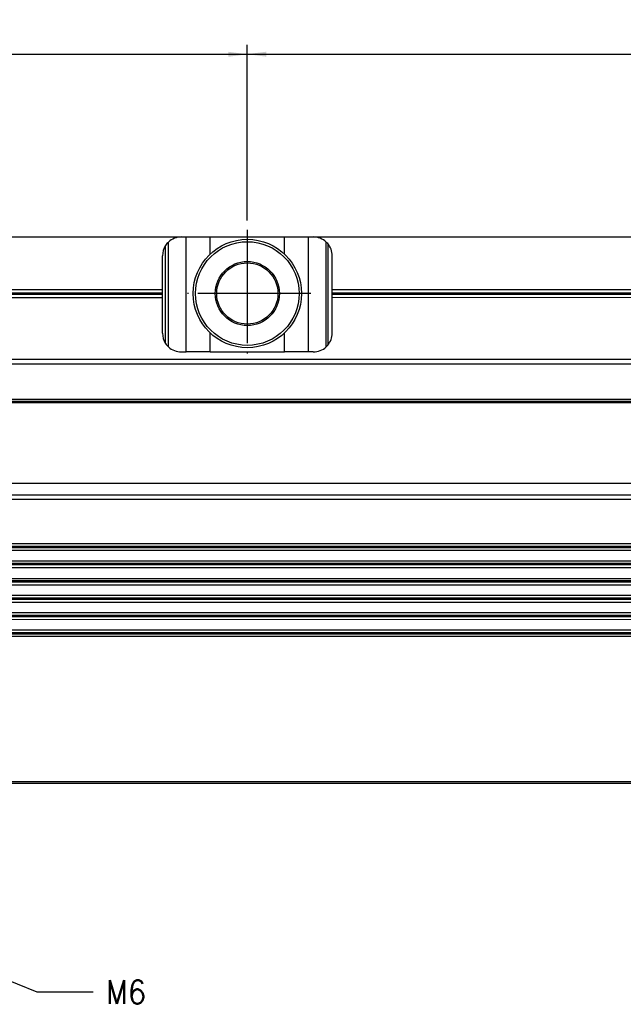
# Model space of a CAD drawing. Header units: millimetres. Extents: x -285 to 970, y -217 to 203.
# Tile 3 of 24: x -53 to 11, y -38 to 67. Entities that reach past the tile are written whole.
import ezdxf

# ---------------------------------------------------------------- set-up
doc = ezdxf.new("R2010")
doc.units = ezdxf.units.MM
doc.linetypes.add('DOT_CENTER', pattern=[14, 12, -1, 0, -1])
doc.layers.add('1', color=7, linetype='Continuous')
doc.styles.add('CONVERTER_11', font='txt.shx', dxfattribs={"width": 0.9})
doc.dimstyles.new('ME10_DIM_40', dxfattribs={"dimtxt": 2, "dimasz": 2, "dimexe": 1, "dimexo": 1, "dimgap": 1, "dimtad": 1, "dimdsep": 46, "dimtxsty": 'CONVERTER_11', "dimsah": 1, "dimcen": 0.09, "dimclrd": 2, "dimclre": 2, "dimclrt": 2, "dimadec": 0, "dimazin": 0, "dimtfac": 1, "dimtdec": 4, "dimtix": 1, "dimtmove": 0, "dimatfit": 3, "dimfxl": 1, "dimtolj": 1, "dimtzin": 0, "dimarcsym": 0})
doc.dimstyles.new('ME10_DIM_41', dxfattribs={"dimtxt": 2, "dimasz": 2, "dimexe": 1, "dimexo": 1, "dimgap": 1, "dimtad": 1, "dimdsep": 46, "dimtxsty": 'CONVERTER_11', "dimsah": 1, "dimcen": 0.09, "dimclrd": 2, "dimclre": 2, "dimclrt": 2, "dimadec": 0, "dimazin": 0, "dimtfac": 1, "dimtdec": 4, "dimtix": 1, "dimtmove": 0, "dimatfit": 3, "dimfxl": 1, "dimtolj": 1, "dimtzin": 0, "dimarcsym": 0})
doc.dimstyles.get("Standard").update_dxf_attribs({"dimtxt": 0.18, "dimasz": 0.18, "dimexe": 0.18, "dimexo": 0.0625, "dimgap": 0.09, "dimtad": 0, "dimtih": 1, "dimtoh": 1, "dimdec": 4, "dimzin": 0, "dimdsep": 46, "dimtxsty": 'Standard', "dimcen": 0.09, "dimadec": 0, "dimazin": 0, "dimtfac": 1, "dimtdec": 4, "dimtofl": 0, "dimtmove": 0, "dimatfit": 3, "dimfxl": 1, "dimtolj": 1, "dimtzin": 0, "dimarcsym": 0})

# ---------------------------------------------------------------- blocks, each defined once
blk = doc.blocks.new('REGLA__36', base_point=(-163.4012745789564, -18.42233367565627))
at = {"color": 7, "linetype": 'Continuous'}
for p, q in [((-121.4028742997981, 43.57711747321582), (-35.40287449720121, 43.58294442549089)), ((-35.40287449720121, 43.58294442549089), (-34.90287449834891, 43.58297830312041)), ((-34.90287449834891, 43.58297830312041), (-32.34324305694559, 43.58315173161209)), ((-32.34324305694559, 43.58315173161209), (-24.46250596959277, 43.58368569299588)), ((-24.46250596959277, 43.58368569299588), (-21.90287452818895, 43.58385912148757)), ((-21.90287452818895, 43.58385912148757), (-21.40287452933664, 43.58389299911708)), ((-21.40287452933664, 43.58389299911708), (119.1699441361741, 43.59341754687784)), ((-20.03541782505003, 31.9237725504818), (-20.03617129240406, 43.04419867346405)), ((-19.87782669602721, 42.87797275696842), (-19.87709575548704, 32.09001992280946)), ((-37.40249786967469, 38.02423028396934), (-37.40273898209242, 41.58280891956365)), ((-19.40249791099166, 38.02544987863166), (-19.40273902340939, 41.58402851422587)), ((-119.4024976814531, 38.01867435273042), (-37.40249786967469, 38.02423028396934)), ((-37.40243805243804, 37.14138757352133), (-37.40249786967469, 38.02423028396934)), ((-19.40249791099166, 38.02544987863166), (68.37761878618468, 38.03139744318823)), ((-19.40243809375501, 37.1426071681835), (-19.40249791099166, 38.02544987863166)), ((-37.40243805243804, 37.14138757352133), (-119.4024378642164, 37.13583164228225)), ((-37.40218338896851, 33.38280893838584), (-37.40243805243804, 37.14138757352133)), ((68.37767860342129, 37.14855473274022), (-19.40243809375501, 37.1426071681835)), ((-19.40218343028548, 33.38402853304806), (-19.40243809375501, 37.1426071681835)), ((-35.40204788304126, 31.38294445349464), (-34.90204788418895, 31.38297833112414)), ((-32.34241644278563, 31.38315175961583), (-34.90204788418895, 31.38297833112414)), ((-32.34241644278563, 31.38315175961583), (-24.46167935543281, 31.38368572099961)), ((-21.90204791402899, 31.3838591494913), (-24.46167935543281, 31.38368572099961)), ((-21.40204791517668, 31.38389302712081), (-21.90204791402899, 31.3838591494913)), ((119.8365807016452, 30.59346269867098), (-151.1019934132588, 30.57510518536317)), ((-151.1016951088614, 26.1724300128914), (118.7717455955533, 26.19071535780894)), ((-147.0295875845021, 25.99650131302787), (118.8892100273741, 26.01451871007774)), ((-152.9011034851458, 17.44059348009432), (120.5383027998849, 17.45912043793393)), ((120.2581642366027, 11.03891259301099), (-151.1006684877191, 11.02052660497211)), ((-151.1006222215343, 10.33768389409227), (119.8029151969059, 10.35603903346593)), ((119.036109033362, 9.20582978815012), (-151.1005442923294, 9.18752660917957)), ((-151.1004980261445, 8.50468389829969), (118.5808599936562, 8.52295622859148)), ((-151.1004200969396, 7.35452661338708), (119.3169899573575, 7.3728488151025)), ((-151.1003738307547, 6.67168390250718), (119.7721978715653, 6.69003694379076)), ((120.5389347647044, 5.53993160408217), (-151.1002959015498, 5.52152661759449)), ((-151.100249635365, 4.83868390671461), (120.1369302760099, 4.85706165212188)), ((119.3701241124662, 3.70685240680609), (-151.10017170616, 3.68852662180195)), ((-151.1001254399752, 3.00568391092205), (118.9148750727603, 3.02397884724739)), ((118.9830050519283, 1.87382617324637), (-151.1000475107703, 1.85552662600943)), ((119.4382129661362, 1.19101430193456), (-151.1000012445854, 1.17268391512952)), ((119.2945047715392, -14.40657660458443), (-151.0989444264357, -14.42489718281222))]:
    blk.add_line(p, q, dxfattribs=at)
at = {"color": 3, "linetype": 'Continuous'}
for p, q in [((-36.76875111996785, 31.92263877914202), (-36.7695045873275, 43.04306490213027)), ((-34.90204788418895, 31.38297833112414), (-34.90287449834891, 43.58297830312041)), ((-32.34312025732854, 41.77075196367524), (-32.34324305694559, 43.58315173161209)), ((-24.46238316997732, 41.77128592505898), (-24.46250596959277, 43.58368569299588)), ((-21.90204791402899, 31.3838591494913), (-21.90287452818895, 43.58385912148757)), ((-37.06877515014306, 32.27728992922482), (-37.06948055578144, 42.68837309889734)), ((-119.402472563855, 37.64796367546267), (-37.40247275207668, 37.65351960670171)), ((-19.40247279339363, 37.65473920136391), (68.34829632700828, 37.66068477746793)), ((-119.4024629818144, 37.50654231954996), (-37.40246317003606, 37.512098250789)), ((-19.402463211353, 37.5133178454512), (68.34830590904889, 37.51926342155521)), ((-32.34241644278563, 31.38315175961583), (-32.34255279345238, 33.39555152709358)), ((-24.46167935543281, 31.38368572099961), (-24.46181570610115, 33.39608548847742)), ((120.1698989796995, 30.09348528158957), (-151.1019595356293, 30.07510518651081)), ((-151.1017086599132, 26.37243001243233), (118.6384182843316, 26.39070632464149)), ((-146.9228213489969, 26.10326754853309), (118.8180405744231, 26.12127288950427)), ((-152.9010205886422, 16.21712382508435), (119.7226195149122, 16.2355955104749)), ((-151.1009891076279, 15.75255645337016), (119.4128126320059, 15.7708851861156)), ((120.0776822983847, 10.76818968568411), (-151.100650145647, 10.74981592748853)), ((119.983397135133, 10.62676194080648), (-151.1006405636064, 10.60839457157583)), ((118.8556270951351, 8.93510688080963), (-151.1005259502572, 8.91681593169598)), ((118.7613419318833, 8.79367913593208), (-151.1005163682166, 8.77539457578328)), ((119.4974555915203, 7.10215036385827), (-151.1004017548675, 7.08381593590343)), ((119.5917322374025, 6.96073539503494), (-151.1003921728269, 6.94239457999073)), ((120.4116973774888, 5.26921230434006), (-151.1002775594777, 5.25081594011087)), ((120.317412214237, 5.1277845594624), (-151.1002679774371, 5.10939458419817)), ((119.1896421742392, 3.43612949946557), (-151.1001533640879, 3.41781594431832)), ((119.0953570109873, 3.29470175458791), (-151.1001437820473, 3.27639458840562)), ((119.1634706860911, 1.60312772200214), (-151.1000291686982, 1.58481594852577)), ((119.2577473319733, 1.46171275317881), (-151.1000195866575, 1.44339459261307)), ((119.4278441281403, -14.2065675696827), (-151.0989579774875, -14.22489718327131))]:
    blk.add_line(p, q, dxfattribs=at)
at = {"color": 7, "linetype": 'Continuous'}
for radius in [5.749999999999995, 5.500000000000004, 3.399999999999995, 3.249999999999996]:
    blk.add_circle((-28.40246798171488, 37.58341872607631), radius, dxfattribs=at)
for centre, radius, start, end in [((-35.40273898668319, 41.58294443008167), 2.00000000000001, 133.1085559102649, 146.4465723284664), ((-35.40273898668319, 41.58294443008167), 2.000000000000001, 90.0038820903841, 133.1085559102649), ((-21.40273901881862, 41.58389300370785), 1.999999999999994, 46.89920827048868, 90.003882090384), ((-21.40273901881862, 41.58389300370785), 2.000000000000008, 40.31879126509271, 46.89920827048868), ((-21.40273901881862, 41.58389300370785), 2.000000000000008, 0.00388209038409, 40.31879126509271), ((-35.40273898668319, 41.58294443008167), 1.999999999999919, 146.4465723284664, 180.0038820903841), ((-35.40218339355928, 33.38294444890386), 2.000000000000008, 180.0038820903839, 213.5611918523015), ((-21.40218342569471, 33.38389302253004), 1.999999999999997, 319.6889729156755, 0.00388209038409), ((-35.40218339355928, 33.38294444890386), 1.999999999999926, 213.5611918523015, 226.8992082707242), ((-35.40218339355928, 33.38294444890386), 2.000000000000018, 226.8992082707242, 270.0038820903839), ((-21.40218342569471, 33.38389302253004), 2.000000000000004, 270.0038820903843, 313.1085559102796), ((-21.40218342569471, 33.38389302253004), 1.999999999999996, 313.1085559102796, 319.6889729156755)]:
    blk.add_arc(centre, radius, start, end, dxfattribs=at)
at = {"layer": '1', "color": 2, "linetype": 'DOT_CENTER'}
for p, q in [((-28.40246798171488, 44.33341872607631), (-28.40246798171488, 30.83341872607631)), ((-21.65246798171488, 37.58341872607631), (-35.15246798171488, 37.58341872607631))]:
    blk.add_line(p, q, dxfattribs=at)
blk = doc.blocks.new('Regla_G2_cm340-T__37', base_point=(-163.4012745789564, -41.42437540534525))
blk.add_blockref('REGLA__36', (-163.4012745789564, -18.42233367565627))
blk = doc.blocks.new('*D79')
at = {"layer": '1', "color": 2, "linetype": 'Continuous'}
for p, q in [((-28.40246798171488, 45.33341872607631), (-28.40246798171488, 63.97505989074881)), ((71.59753178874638, 42.84019425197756), (71.59753178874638, 63.97505989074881)), ((-28.40246798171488, 62.97505989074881), (71.59753178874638, 62.97505989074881))]:
    blk.add_line(p, q, dxfattribs=at)
at = {"layer": '1', "color": 2}
for points in [[(-26.40246798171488, 63.2383648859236), (-26.40246798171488, 62.71175489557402), (-28.40246798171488, 62.97505989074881)], [(69.59753178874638, 62.71175489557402), (69.59753178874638, 63.2383648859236), (71.59753178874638, 62.97505989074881)]]:
    blk.add_solid(points, dxfattribs=at)
at = {"layer": '1', "color": 2, "insert": (21.30919184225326, 63.97505989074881), "char_height": 2, "attachment_point": 7, "rotation": 0.00013888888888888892, "line_spacing_factor": 0.60024009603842, "style": 'CONVERTER_11'}
blk.add_mtext('100', dxfattribs=at)
blk = doc.blocks.new('*D80')
at = {"layer": '1', "color": 2, "linetype": 'Continuous'}
for p, q in [((-128.4024677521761, 45.32664320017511), (-128.4024677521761, 63.9643163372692)), ((-28.40246798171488, 45.3334187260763), (-28.40246798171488, 63.9643163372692)), ((-128.4024677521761, 62.9643163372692), (-28.40246798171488, 62.9643163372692))]:
    blk.add_line(p, q, dxfattribs=at)
at = {"layer": '1', "color": 2}
for points in [[(-126.4024677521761, 63.22762133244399), (-126.4024677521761, 62.7010113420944), (-128.4024677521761, 62.9643163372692)], [(-30.40246798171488, 62.7010113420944), (-30.40246798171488, 63.22762133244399), (-28.40246798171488, 62.9643163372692)]]:
    blk.add_solid(points, dxfattribs=at)
at = {"layer": '1', "color": 2, "insert": (-80.5024678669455, 63.9643163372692), "char_height": 2, "attachment_point": 7, "rotation": 0.00013888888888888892, "line_spacing_factor": 0.60024009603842, "style": 'CONVERTER_11'}
blk.add_mtext('100', dxfattribs=at)
blk = doc.blocks.new('A__38', base_point=(16.99999999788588, 0.99999999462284))
blk.add_blockref('Regla_G2_cm340-T__37', (-163.4012745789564, -41.42437540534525))
at = {"layer": '1', "color": 2, "style": 'CONVERTER_11', "width": 0.9}
blk.add_text('M6', height=2.5, dxfattribs=at).set_placement((-43.3860076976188, -37.783143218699))
at = {"layer": '1'}
for base, p1, p2, dimstyle, picture, middle in [((-128.4024677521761, 62.9643163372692), (-28.40246798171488, 44.33341872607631), (-128.4024677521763, 44.32664320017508), 'ME10_DIM_41', '*D80', (-78.4024678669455, 64.9643163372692)), ((-28.40246798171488, 62.97505989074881), (71.59753178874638, 41.84019425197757), (-28.40246798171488, 44.33341872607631), 'ME10_DIM_40', '*D79', (23.40919184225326, 64.97505989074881))]:
    dim = blk.add_linear_dim(base=base, p1=p1, p2=p2, dimstyle=dimstyle, dxfattribs=at)
    dim.commit()
    dim.dimension.update_dxf_attribs({"geometry": picture, "text_midpoint": middle, "text_rotation": 0.00013888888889})
at = {"layer": '1', "color": 2, "linetype": 'Continuous', "has_arrowhead": 0}
blk.add_leader([(-76.84113442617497, -25.98881981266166), (-50.7420508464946, -36.5093491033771), (-44.7420508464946, -36.5093491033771)], dimstyle='Standard', dxfattribs=at)

msp = doc.modelspace()

# ---------------------------------------------------------------- block references
msp.add_blockref('A__38', (16.99999999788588, 0.99999999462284))

doc.saveas('drawing.dxf')
